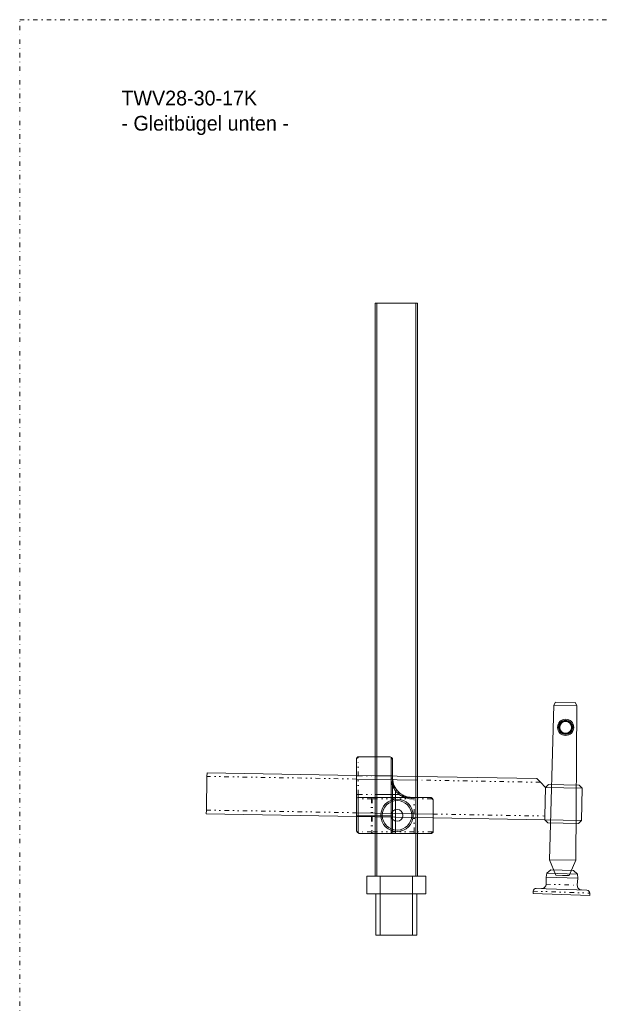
# Model space of a CAD drawing. Header units: millimetres. Extents: x -48 to 1379, y -71 to 1988.
# Tile 12 of 20: x -48 to 346, y 1319 to 1988. Entities that reach past the tile are written whole.
import ezdxf

# ---------------------------------------------------------------- set-up
doc = ezdxf.new("R2010")
doc.units = ezdxf.units.MM
doc.header["$MEASUREMENT"] = 0
doc.linetypes.add('DASHEDBIDOT', pattern=[12.4, 3, -3, 0.2, -3, 0.2, -3])
doc.linetypes.add('DASHEDDOT', pattern=[9.2, 3, -3, 0.2, -3])
for name, color, linetype, true_color in [('Default', 7, 'Continuous', 0xffffff), ('sichtbar', 7, 'Continuous', 0xffffff), ('Tang verdeckt', 7, 'Continuous', 0xffffff), ('Tangente', 7, 'Continuous', 0xffffff), ('unsichtbar', 7, 'Continuous', 0xffffff)]:
    doc.layers.add(name, color=color, linetype=linetype, true_color=true_color)
doc.styles.add('VX Simplex Roman', font='txt', dxfattribs={"height": 0.2})

msp = doc.modelspace()

# ---------------------------------------------------------------- linework, layer by layer
at = {"layer": 'Default', "color": 7, "linetype": 'DASHEDDOT', "lineweight": 5, "true_color": 0xffffff}
for p, q in [((-48.22, 1987.57), (1375.63, 1987.57)), ((-48.22, -71.22), (-48.22, 1987.57))]:
    msp.add_line(p, q, dxfattribs=at)
at = {"layer": 'Default', "color": 131, "linetype": 'Continuous', "lineweight": 5, "true_color": 0xa0ffff}
for p, q in [((193.25, 1795.07), (194.29, 1795.07)), ((220.82, 1795.07), (221.86, 1795.07)), ((187.55, 1406.07), (227.55, 1406.07)), ((187.55, 1394.07), (227.55, 1394.07)), ((193.55, 1366.07), (221.55, 1366.07))]:
    msp.add_line(p, q, dxfattribs=at)
at = {"layer": 'Default', "color": 4, "linetype": 'Continuous', "lineweight": 5, "true_color": 0x00ffff}
for p, q in [((330.13, 1521.96), (314.54, 1522.23)), ((315.73, 1524.21), (329.02, 1523.98)), ((180.55, 1474.09), (180.55, 1485.45)), ((181.1, 1486.82), (181.02, 1486.73)), ((204.05, 1474.09), (204.05, 1486.01)), ((205.05, 1474.09), (205.05, 1485.09)), ((78.96, 1473.78), (79, 1476.28)), ((204.05, 1474.09), (205.05, 1474.09)), ((204.05, 1472.57), (205.05, 1472.57)), ((305.42, 1469.82), (302.97, 1472.37)), ((207.84, 1464.52), (207.05, 1463.91)), ((308.79, 1466.33), (333.8, 1465.9)), ((310.83, 1468.28), (331.83, 1467.92)), ((180.55, 1458.57), (180.55, 1461.57)), ((191.17, 1459.57), (181.55, 1459.57)), ((208.54, 1462.3), (209.22, 1463.03)), ((209.39, 1461.57), (210.01, 1462.35)), ((218.05, 1459.57), (218.05, 1458.57)), ((230.58, 1459.57), (219.58, 1459.57)), ((232.58, 1457.62), (232.58, 1457.59)), ((78.56, 1450.89), (78.51, 1448.39)), ((181.55, 1447.07), (180.55, 1447.07)), ((181.55, 1447.07), (181.55, 1436.16)), ((204.05, 1447.07), (204.05, 1435.07)), ((204.05, 1447.07), (205.05, 1447.07)), ((308.52, 1446.88), (308.48, 1444.38)), ((308.48, 1444.38), (333.35, 1443.94)), ((310.38, 1442.29), (331.38, 1441.92)), ((191.17, 1435.07), (182.55, 1435.07)), ((207.05, 1435.07), (207.05, 1436.07)), ((230.94, 1435.07), (219.58, 1435.07)), ((232.22, 1435.53), (232.31, 1435.62)), ((329.4, 1416.86), (311.61, 1417.17)), ((309.37, 1405.41), (330.76, 1404.66)), ((309.79, 1408.06), (330.53, 1407.33)), ((312.49, 1410.4), (327.99, 1409.86)), ((324.86, 1406.6), (315.79, 1406.76)), ((302.55, 1397.78), (337.03, 1396.57)), ((300.43, 1394.35), (338.91, 1393.01))]:
    msp.add_line(p, q, dxfattribs=at)
at = {"layer": 'Default', "color": 4, "linetype": 'DASHEDBIDOT', "lineweight": 5, "true_color": 0x00ffff}
for p, q in [((181.55, 1474.09), (181.55, 1486.4)), ((181.55, 1474.09), (180.55, 1474.09)), ((181.55, 1461.57), (180.55, 1461.57)), ((190.81, 1458.57), (180.55, 1458.57)), ((181.55, 1459.57), (181.55, 1461.57)), ((190.81, 1458.57), (191.17, 1458.57)), ((191.17, 1459.57), (191.17, 1458.57)), ((219.58, 1459.57), (219.58, 1458.57)), ((231.5, 1458.57), (219.58, 1458.57)), ((190.81, 1436.07), (181.62, 1436.07)), ((190.81, 1436.07), (191.17, 1436.07)), ((191.17, 1435.07), (191.17, 1436.07)), ((231.88, 1436.07), (219.58, 1436.07)), ((219.58, 1435.07), (219.58, 1436.07)), ((309.3, 1400.6), (330.5, 1399.86)), ((300.48, 1395.85), (338.96, 1394.5))]:
    msp.add_line(p, q, dxfattribs=at)
for centre, radius, start, end in [((181.47, 1485.45), 0.911, 133.42945, 180), ((181.55, 1485.36), 1.04, 90, 133.42945), ((182.79, 1486.39), 1.24, 166.7046, 179.51838), ((182.67, 1486.41), 1.11, 153.20428, 166.7046), ((183.47, 1486.01), 2.01, 147.79543, 153.20428), ((181.79, 1487.07), 0.0209, 92.60411, 147.79543), ((193.58, 1458.57), 2.77, 169.755, 180), ((192.04, 1458.85), 1.2, 154.16381, 169.755), ((191.43, 1459.14), 0.532, 132.61363, 154.16381), ((191.17, 1459.43), 0.141, 90, 132.61363), ((230.58, 1458.7), 0.863, 42.50579, 90), ((230.43, 1458.57), 1.07, 0, 42.50579), ((231.49, 1457.39), 1.18, 47.99938, 89.65987), ((231.67, 1457.59), 0.907, 0.10951, 47.99938), ((181.5, 1437.07), 0.944, 179.99557, 226.84762), ((181.64, 1437.22), 1.15, 226.84762, 269.06932), ((182.67, 1436.07), 1.05, 180, 223.02507), ((182.55, 1435.96), 0.89, 223.02507, 270), ((193.59, 1436.07), 2.78, 180, 189.68618), ((192.14, 1435.82), 1.31, 189.68618, 203.80065), ((191.49, 1435.53), 0.596, 203.80065, 225.27863), ((191.17, 1435.21), 0.143, 225.27863, 270), ((230.94, 1435.98), 0.911, 270, 316.57699), ((230.84, 1436.07), 1.04, 316.57699, 0), ((231.87, 1437.31), 1.25, 270.51454, 283.29582), ((231.91, 1437.17), 1.1, 283.29582, 296.88917), ((231.48, 1438.01), 2.04, 296.88917, 302.24327), ((232.56, 1436.3), 0.0193, 302.24327, 359.59529)]:
    msp.add_arc(centre, radius, start, end, dxfattribs=at)
at = {"layer": 'Default', "color": 4, "linetype": 'Continuous', "lineweight": 5, "true_color": 0x00ffff}
for centre, radius, start, end in [((182.65, 1485.43), 2.1, 166.02693, 179.58213), ((182.51, 1485.47), 1.95, 151.96279, 166.02693), ((182.6, 1485.42), 2.06, 147.69396, 151.96279), ((182.56, 1485.45), 2.01, 143.37145, 147.69396), ((184.03, 1484.36), 3.83, 141.66825, 143.37145), ((181.79, 1486.09), 1, 90, 133.20339), ((203.08, 1486.19), 0.906, 42.012, 89.88641), ((203.09, 1485.16), 1.93, 44.29288, 89.61427), ((202.87, 1486), 1.18, 0.38289, 42.012), ((204.05, 1484.94), 1.07, 47.48074, 90), ((203.01, 1485.08), 2.04, 0.30724, 44.29288), ((204.19, 1485.09), 0.864, 0, 47.48074), ((226.07, 1472.57), 21.01, 179.99758, 186.11289), ((225.01, 1472.45), 19.95, 186.11289, 192.38927), ((223.93, 1472.21), 18.84, 192.38927, 199.72192), ((220.09, 1470.84), 14.77, 199.72192, 208.00523), ((217.14, 1471.47), 12.58, 226.82847, 229.39724), ((217.12, 1471.45), 12.55, 229.39724, 231.96896), ((218.9, 1473.48), 14.24, 227.16654, 229.38964), ((216.47, 1474.95), 15.14, 242.1386, 250.2867), ((218.13, 1472.73), 14.17, 231.94475, 250.89431), ((217.01, 1471.27), 11.34, 229.38964, 231.88116), ((218.09, 1472.63), 13.07, 231.85025, 250.87497), ((217.68, 1478.34), 18.74, 250.2867, 257.6084), ((218.06, 1472.52), 13.95, 250.89431, 269.99525), ((217.94, 1479.52), 19.95, 257.6084, 263.88562), ((218.05, 1472.54), 12.98, 250.87497, 269.96968), ((218.05, 1480.58), 21.01, 263.88562, 270.00203), ((230.57, 1457.52), 2.04, 45.70712, 89.73006), ((230.65, 1457.6), 1.93, 0.38015, 45.70712), ((182.53, 1437.07), 1.98, 180.00134, 225), ((181.41, 1437.07), 0.852, 180, 227.72631), ((181.55, 1437.23), 1.07, 227.72631, 270), ((182.58, 1437.11), 2.05, 225, 269.19941), ((182.75, 1436.18), 1.2, 180.90609, 222.51048), ((182.55, 1436), 0.93, 222.51048, 270.00613), ((230.92, 1437.16), 2.1, 270.45217, 283.98366), ((230.95, 1437.05), 1.98, 283.98366, 297.92869), ((230.96, 1437.04), 1.97, 297.92869, 302.36581), ((230.96, 1437.03), 1.96, 302.36581, 306.81514), ((229.49, 1438.99), 4.4, 306.81514, 308.28912), ((231.58, 1436.3), 1, 316.79628, 0)]:
    msp.add_arc(centre, radius, start, end, dxfattribs=at)
at = {"layer": 'sichtbar', "color": 131, "linetype": 'Continuous', "lineweight": 5, "true_color": 0xa0ffff}
for p, q in [((193.25, 1459.57), (193.25, 1795.07)), ((194.29, 1795.07), (220.82, 1795.07)), ((194.29, 1459.57), (194.29, 1795.07)), ((220.82, 1459.57), (220.82, 1795.07)), ((221.86, 1459.57), (221.86, 1795.07)), ((193.25, 1406.07), (193.25, 1435.07)), ((194.29, 1406.07), (194.29, 1435.07)), ((220.82, 1406.07), (220.82, 1435.07)), ((221.86, 1406.07), (221.86, 1435.07)), ((187.55, 1406.07), (187.55, 1394.07)), ((227.55, 1406.07), (227.55, 1394.07)), ((193.55, 1394.07), (193.55, 1366.07)), ((221.55, 1394.07), (221.55, 1366.07))]:
    msp.add_line(p, q, dxfattribs=at)
at = {"layer": 'sichtbar', "color": 4, "linetype": 'Continuous', "lineweight": 5, "true_color": 0x00ffff}
for p, q in [((181.79, 1487.09), (193.25, 1487.09)), ((78.96, 1473.78), (78.56, 1450.89)), ((180.55, 1474.5), (79, 1476.28)), ((180.55, 1461.57), (180.55, 1474.09)), ((302.97, 1472.37), (221.86, 1473.78)), ((308.86, 1466.26), (305.42, 1469.82)), ((308.52, 1446.88), (308.86, 1466.26)), ((310.83, 1468.28), (308.79, 1466.33)), ((333.8, 1465.9), (331.83, 1467.92)), ((333.8, 1465.9), (333.35, 1443.94)), ((180.55, 1458.57), (180.55, 1437.07)), ((219.58, 1459.57), (191.17, 1459.57)), ((232.58, 1436.3), (232.58, 1457.59)), ((78.51, 1448.39), (180.55, 1446.61)), ((232.58, 1445.7), (308.48, 1444.38)), ((308.48, 1444.38), (310.38, 1442.29)), ((333.35, 1443.94), (331.38, 1441.92)), ((219.58, 1435.07), (191.17, 1435.07)), ((309.37, 1405.41), (309.3, 1400.6)), ((309.79, 1408.06), (309.37, 1405.41)), ((312.49, 1410.4), (309.79, 1408.06)), ((330.53, 1407.33), (327.99, 1409.86)), ((330.76, 1404.66), (330.5, 1399.86)), ((330.76, 1404.66), (330.53, 1407.33)), ((300.48, 1395.85), (300.43, 1394.35)), ((338.96, 1394.5), (338.91, 1393.01))]:
    msp.add_line(p, q, dxfattribs=at)
for centre, radius in [((322.55, 1507.07), 5.5), ((322.55, 1507.07), 4.49), ((208.07, 1447.32), 11), ((208.07, 1447.32), 10)]:
    msp.add_circle(centre, radius, dxfattribs=at)
for centre, radius, start, end in [((181.55, 1458.57), 1, 90, 180), ((302.48, 1395.78), 2, 88, 178), ((306.3, 1400.65), 3, 268, 359.13145), ((333.49, 1399.7), 3, 176.86855, 267.9993), ((336.96, 1394.57), 2, 358, 88)]:
    msp.add_arc(centre, radius, start, end, dxfattribs=at)
at = {"layer": 'Tang verdeckt', "color": 4, "linetype": 'Continuous', "lineweight": 5, "true_color": 0x00ffff}
for p, q in [((221.86, 1471.28), (180.55, 1472)), ((193.25, 1474.09), (204.05, 1474.09)), ((204.05, 1472.57), (204.05, 1474.09)), ((204.05, 1472.57), (204.05, 1447.07)), ((181.55, 1459.57), (181.55, 1447.07)), ((193.25, 1461.57), (209.39, 1461.57)), ((207.05, 1436.07), (207.05, 1463.91)), ((180.55, 1449.11), (232.58, 1448.2)), ((181.55, 1447.07), (204.05, 1447.07))]:
    msp.add_line(p, q, dxfattribs=at)
msp.add_arc((218.05, 1472.57), 14, 180, 227.16657, dxfattribs=at)
at = {"layer": 'Tangente', "color": 4, "linetype": 'DASHEDBIDOT', "lineweight": 5, "true_color": 0x00ffff}
for p, q in [((180.55, 1472), (78.96, 1473.78)), ((181.55, 1461.57), (181.55, 1474.09)), ((181.55, 1474.09), (193.25, 1474.09)), ((305.42, 1469.82), (221.86, 1471.28)), ((181.55, 1461.57), (193.25, 1461.57)), ((190.81, 1458.57), (190.81, 1436.07)), ((191.17, 1458.57), (191.17, 1436.07)), ((219.58, 1458.57), (191.17, 1458.57)), ((219.58, 1436.07), (219.58, 1458.57)), ((78.56, 1450.89), (180.55, 1449.11)), ((232.58, 1448.2), (308.52, 1446.88)), ((219.58, 1436.07), (191.17, 1436.07))]:
    msp.add_line(p, q, dxfattribs=at)
at = {"layer": 'unsichtbar', "color": 4, "linetype": 'Continuous', "lineweight": 5, "true_color": 0x00ffff}
for p, q in [((311.61, 1417.17), (314.54, 1522.23)), ((314.54, 1522.23), (315.73, 1524.21)), ((330.13, 1521.96), (329.02, 1523.98)), ((329.4, 1416.86), (330.13, 1521.96)), ((193.25, 1487.09), (203.08, 1487.09)), ((221.86, 1473.78), (180.55, 1474.5)), ((205.05, 1472.57), (205.05, 1474.09)), ((205.05, 1436.07), (205.05, 1472.57)), ((308.79, 1466.33), (308.51, 1446.88)), ((180.55, 1446.61), (232.58, 1445.7)), ((311.61, 1417.17), (315.79, 1406.76)), ((324.86, 1406.6), (329.4, 1416.86)), ((315.79, 1406.76), (320.32, 1406.6)), ((320.32, 1406.6), (324.86, 1406.6))]:
    msp.add_line(p, q, dxfattribs=at)
at = {"layer": 'unsichtbar', "color": 131, "linetype": 'Continuous', "lineweight": 5, "true_color": 0xa0ffff}
for p, q in [((193.25, 1435.07), (193.25, 1459.57)), ((194.29, 1435.07), (194.29, 1459.57)), ((220.82, 1435.07), (220.82, 1459.57)), ((221.86, 1435.07), (221.86, 1459.57)), ((196.55, 1406.07), (196.55, 1366.07)), ((218.55, 1406.07), (218.55, 1366.07))]:
    msp.add_line(p, q, dxfattribs=at)
at = {"layer": 'unsichtbar', "color": 4, "linetype": 'Continuous', "lineweight": 5, "true_color": 0x00ffff}
for centre, radius in [((322.55, 1507.07), 4.79), ((322.55, 1507.07), 4.01), ((208.07, 1447.32), 4)]:
    msp.add_circle(centre, radius, dxfattribs=at)
for centre, radius, start, end in [((218.05, 1472.57), 13, 180, 227.16657), ((204.05, 1436.07), 1, 270, 0)]:
    msp.add_arc(centre, radius, start, end, dxfattribs=at)

# ---------------------------------------------------------------- texts
at = {"layer": 'Default', "color": 1, "linetype": 'Continuous', "lineweight": -3, "true_color": 0xff0000, "char_height": 10, "attachment_point": 7, "style": 'VX Simplex Roman'}
for s, insert in [('TWV28-30-17K', (20.87, 1929.23)), ('- Gleitbügel unten -', (20.87, 1909.23))]:
    msp.add_mtext(s, dxfattribs=dict(at, insert=insert))

doc.saveas('drawing.dxf')
